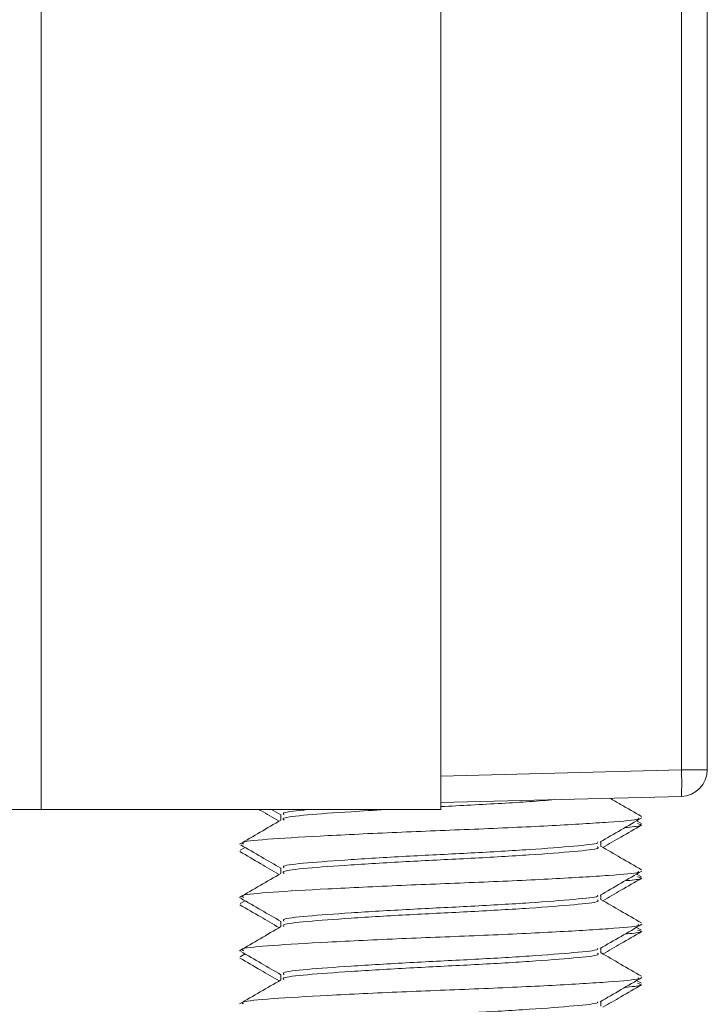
# Model space of a CAD drawing. Header units: millimetres. Extents: x 0 to 420, y 0 to 297.
# Tile 52 of 131: x 174.02 to 175.31, y 172.16 to 174.01. Entities that reach past the tile are written whole.
import ezdxf

# ---------------------------------------------------------------- set-up
doc = ezdxf.new("R2010")
doc.units = ezdxf.units.MM

msp = doc.modelspace()

# ---------------------------------------------------------------- linework, layer by layer
at = {"color": 7, "linetype": 'Continuous', "lineweight": 18}
for p, q in [((174.806, 179.9262), (174.806, 172.5262)), ((174.056, 172.5262), (174.056, 179.6762)), ((175.2573, 172.6011), (175.2573, 178.7023)), ((175.306, 178.7023), (175.306, 172.6011)), ((175.306, 172.6011), (175.2573, 172.6011)), ((175.2573, 172.5511), (174.806, 172.5393)), ((173.806, 172.5262), (174.056, 172.5262)), ((174.806, 172.5262), (174.056, 172.5262)), ((174.4886, 172.5262), (174.506, 172.5161)), ((174.506, 172.5168), (174.506, 172.5068)), ((175.1823, 172.5), (175.1734, 172.5051)), ((174.4387, 172.4552), (174.4297, 172.45)), ((175.106, 172.4568), (175.106, 172.466)), ((174.506, 172.4168), (174.506, 172.4068)), ((175.1823, 172.4), (175.1734, 172.4051)), ((175.106, 172.3568), (175.106, 172.366)), ((174.4387, 172.3552), (174.4297, 172.35)), ((174.506, 172.3168), (174.506, 172.3068)), ((175.1823, 172.3), (175.1734, 172.3051)), ((175.106, 172.2568), (175.106, 172.266)), ((174.4387, 172.2552), (174.4297, 172.25)), ((174.506, 172.2168), (174.506, 172.2068)), ((175.1823, 172.2), (175.1734, 172.2051)), ((175.106, 172.1568), (175.106, 172.166))]:
    msp.add_line(p, q, dxfattribs=at)
at = {"color": 8, "linetype": 'Continuous', "lineweight": 18}
msp.add_line((174.806, 172.5893), (175.2573, 172.6011), dxfattribs=at)
at = {"color": 7, "linetype": 'Continuous', "lineweight": 18}
for centre, radius, start, end in [((174.7787, 172.5761), 0.4793, 357.0109, 2.9891), ((175.256, 172.6011), 0.05, 271.5, 0)]:
    msp.add_arc(centre, radius, start, end, dxfattribs=at)
for points, knots in [([(174.806, 172.5319), (174.8249, 172.5328), (174.8832, 172.5358), (174.9634, 172.5403), (175.0049, 172.5437), (175.02, 172.5449)], [0, 0, 0, 0, 0.233014, 0.720226, 1, 1, 1, 1]), ([(175.1825, 172.5133), (175.1695, 172.5208), (175.1497, 172.5323), (175.13, 172.5437), (175.1233, 172.5476)], [0, 0, 0, 0, 0.659621, 1, 1, 1, 1]), ([(174.4654, 172.5262), (174.4663, 172.5257), (174.4788, 172.5185), (174.4912, 172.5112), (174.5028, 172.5045)], [0, 0, 0, 0, 0.071438, 1, 1, 1, 1]), ([(174.512, 172.5064), (174.5105, 172.5077), (174.5065, 172.5111), (174.5516, 172.5162), (174.6209, 172.5214), (174.6803, 172.5249), (174.7027, 172.5262)], [0, 0, 0, 0, 0.178454, 0.493961, 0.80947, 1, 1, 1, 1]), ([(174.512, 172.5168), (174.5106, 172.5179), (174.5067, 172.5212), (174.5363, 172.5242), (174.5561, 172.5262)], [0, 0, 0, 0, 0.335012, 1, 1, 1, 1]), ([(174.5061, 172.5064), (174.4931, 172.4989), (174.4671, 172.4838), (174.4412, 172.4688), (174.4283, 172.4613)], [0, 0, 0, 0, 0.499931, 1, 1, 1, 1]), ([(174.4356, 172.4613), (174.4337, 172.4626), (174.4286, 172.466), (174.4848, 172.4712), (174.5892, 172.4772), (174.7293, 172.484), (174.8804, 172.4897), (175.0213, 172.4962), (175.1252, 172.5027), (175.1799, 172.5071), (175.1771, 172.51), (175.1763, 172.5108)], [0, 0, 0, 0, 0.073354, 0.198651, 0.32395, 0.452532, 0.576033, 0.703501, 0.83097, 0.954473, 1, 1, 1, 1]), ([(175.105, 172.4655), (175.118, 172.473), (175.1441, 172.4881), (175.1702, 172.5033), (175.1832, 172.5108)], [0, 0, 0, 0, 0.499816, 1, 1, 1, 1]), ([(175.1102, 172.4551), (175.1214, 172.4617), (175.1457, 172.4757), (175.17, 172.4898), (175.183, 172.4973)], [0, 0, 0, 0, 0.462111, 1, 1, 1, 1]), ([(175.1515, 172.4924), (175.164, 172.4937), (175.1889, 172.4962), (175.1797, 172.4987), (175.175, 172.5)], [0, 0, 0, 0, 0.501558, 1, 1, 1, 1]), ([(174.4306, 172.4599), (174.4435, 172.4524), (174.4687, 172.4378), (174.4938, 172.4232), (174.506, 172.4161)], [0, 0, 0, 0, 0.516062, 1, 1, 1, 1]), ([(174.512, 172.4064), (174.5106, 172.4077), (174.5066, 172.4111), (174.5511, 172.4162), (174.6339, 172.4222), (174.7451, 172.429), (174.8651, 172.4347), (174.9768, 172.4412), (175.0599, 172.4477), (175.1044, 172.4524), (175.1011, 172.4557), (175.1, 172.4568)], [0, 0, 0, 0, 0.069653, 0.1928, 0.315947, 0.442329, 0.563707, 0.688991, 0.814279, 0.935658, 1, 1, 1, 1]), ([(174.512, 172.4168), (174.5108, 172.4179), (174.5072, 172.4212), (174.5512, 172.4262), (174.6339, 172.4322), (174.7451, 172.439), (174.865, 172.4447), (174.977, 172.4512), (175.0592, 172.4577), (175.1023, 172.462), (175.1004, 172.4648), (175.0999, 172.4655)], [0, 0, 0, 0, 0.06418, 0.191575, 0.318971, 0.449713, 0.575278, 0.704884, 0.834493, 0.96006, 1, 1, 1, 1]), ([(175.1825, 172.4133), (175.1695, 172.4208), (175.144, 172.4356), (175.1185, 172.4504), (175.106, 172.4576)], [0, 0, 0, 0, 0.510738, 1, 1, 1, 1]), ([(174.4289, 172.4473), (174.442, 172.4398), (174.4666, 172.4255), (174.4912, 172.4112), (174.5028, 172.4045)], [0, 0, 0, 0, 0.530159, 1, 1, 1, 1]), ([(174.5061, 172.4064), (174.4931, 172.3989), (174.4671, 172.3838), (174.4412, 172.3688), (174.4283, 172.3613)], [0, 0, 0, 0, 0.4999328, 1, 1, 1, 1]), ([(174.4356, 172.3613), (174.4337, 172.3626), (174.4286, 172.366), (174.4848, 172.3712), (174.5892, 172.3772), (174.7293, 172.384), (174.8804, 172.3897), (175.0213, 172.3962), (175.1252, 172.4027), (175.1799, 172.4071), (175.1771, 172.41), (175.1763, 172.4108)], [0, 0, 0, 0, 0.073354, 0.198651, 0.32395, 0.452532, 0.576033, 0.703501, 0.83097, 0.954473, 1, 1, 1, 1]), ([(175.105, 172.3655), (175.118, 172.373), (175.1441, 172.3881), (175.1702, 172.4033), (175.1832, 172.4108)], [0, 0, 0, 0, 0.4998197, 1, 1, 1, 1]), ([(175.1102, 172.3551), (175.1214, 172.3616), (175.1457, 172.3757), (175.17, 172.3898), (175.183, 172.3973)], [0, 0, 0, 0, 0.462111, 1, 1, 1, 1]), ([(175.1515, 172.3924), (175.164, 172.3937), (175.1889, 172.3962), (175.1797, 172.3987), (175.175, 172.4)], [0, 0, 0, 0, 0.501558, 1, 1, 1, 1]), ([(174.4306, 172.3599), (174.4435, 172.3524), (174.4687, 172.3378), (174.4938, 172.3232), (174.506, 172.3161)], [0, 0, 0, 0, 0.516062, 1, 1, 1, 1]), ([(174.512, 172.3168), (174.5108, 172.3179), (174.5072, 172.3212), (174.5512, 172.3262), (174.6339, 172.3322), (174.7451, 172.339), (174.865, 172.3447), (174.977, 172.3512), (175.0592, 172.3577), (175.1023, 172.362), (175.1004, 172.3648), (175.0999, 172.3655)], [0, 0, 0, 0, 0.06418, 0.191575, 0.318971, 0.449713, 0.575278, 0.704884, 0.834493, 0.96006, 1, 1, 1, 1]), ([(174.4289, 172.3473), (174.442, 172.3398), (174.4666, 172.3255), (174.4912, 172.3112), (174.5028, 172.3045)], [0, 0, 0, 0, 0.530159, 1, 1, 1, 1]), ([(174.512, 172.3064), (174.5106, 172.3077), (174.5066, 172.3111), (174.5511, 172.3162), (174.6339, 172.3222), (174.7451, 172.329), (174.8651, 172.3347), (174.9768, 172.3412), (175.0599, 172.3477), (175.1044, 172.3524), (175.1011, 172.3557), (175.1, 172.3568)], [0, 0, 0, 0, 0.069653, 0.1928, 0.315947, 0.442329, 0.563707, 0.688991, 0.814279, 0.935658, 1, 1, 1, 1]), ([(175.1825, 172.3133), (175.1695, 172.3208), (175.144, 172.3356), (175.1185, 172.3504), (175.106, 172.3576)], [0, 0, 0, 0, 0.510742, 1, 1, 1, 1]), ([(174.5061, 172.3064), (174.4931, 172.2989), (174.4671, 172.2838), (174.4412, 172.2688), (174.4283, 172.2613)], [0, 0, 0, 0, 0.499935, 1, 1, 1, 1]), ([(174.4356, 172.2613), (174.4337, 172.2626), (174.4286, 172.266), (174.4848, 172.2712), (174.5892, 172.2772), (174.7293, 172.284), (174.8804, 172.2897), (175.0213, 172.2962), (175.1252, 172.3027), (175.1799, 172.3071), (175.1771, 172.31), (175.1763, 172.3108)], [0, 0, 0, 0, 0.0733541, 0.1986514, 0.3239505, 0.4525317, 0.5760332, 0.7035014, 0.8309698, 0.9544729, 1, 1, 1, 1]), ([(175.105, 172.2655), (175.118, 172.273), (175.1441, 172.2881), (175.1702, 172.3033), (175.1832, 172.3108)], [0, 0, 0, 0, 0.4998197, 1, 1, 1, 1]), ([(175.1102, 172.2551), (175.1214, 172.2616), (175.1457, 172.2757), (175.17, 172.2898), (175.183, 172.2973)], [0, 0, 0, 0, 0.4621092, 1, 1, 1, 1]), ([(175.1515, 172.2924), (175.164, 172.2937), (175.1889, 172.2962), (175.1797, 172.2987), (175.175, 172.3)], [0, 0, 0, 0, 0.501558, 1, 1, 1, 1]), ([(174.4306, 172.2599), (174.4435, 172.2524), (174.4687, 172.2378), (174.4938, 172.2232), (174.506, 172.2161)], [0, 0, 0, 0, 0.5160573, 1, 1, 1, 1]), ([(174.512, 172.2064), (174.5106, 172.2077), (174.5066, 172.2111), (174.5511, 172.2162), (174.6339, 172.2222), (174.7451, 172.229), (174.8651, 172.2347), (174.9768, 172.2412), (175.0599, 172.2477), (175.1044, 172.2524), (175.1011, 172.2557), (175.1, 172.2568)], [0, 0, 0, 0, 0.069653, 0.1928, 0.315947, 0.442329, 0.563707, 0.688991, 0.814279, 0.935658, 1, 1, 1, 1]), ([(174.512, 172.2168), (174.5108, 172.2179), (174.5072, 172.2212), (174.5512, 172.2262), (174.6339, 172.2322), (174.7451, 172.239), (174.865, 172.2447), (174.977, 172.2512), (175.0592, 172.2577), (175.1023, 172.262), (175.1004, 172.2648), (175.0999, 172.2655)], [0, 0, 0, 0, 0.06418, 0.191575, 0.318971, 0.449713, 0.575278, 0.704884, 0.834493, 0.96006, 1, 1, 1, 1]), ([(175.1825, 172.2133), (175.1695, 172.2208), (175.144, 172.2356), (175.1185, 172.2504), (175.106, 172.2576)], [0, 0, 0, 0, 0.51074, 1, 1, 1, 1]), ([(174.4289, 172.2473), (174.442, 172.2398), (174.4666, 172.2255), (174.4912, 172.2112), (174.5028, 172.2045)], [0, 0, 0, 0, 0.530163, 1, 1, 1, 1]), ([(174.4356, 172.1613), (174.4337, 172.1626), (174.4286, 172.166), (174.4848, 172.1712), (174.5892, 172.1772), (174.7293, 172.184), (174.8804, 172.1897), (175.0213, 172.1962), (175.1252, 172.2027), (175.1799, 172.2071), (175.1771, 172.21), (175.1763, 172.2108)], [0, 0, 0, 0, 0.073354, 0.198651, 0.32395, 0.452532, 0.576033, 0.703501, 0.83097, 0.954473, 1, 1, 1, 1]), ([(175.105, 172.1655), (175.118, 172.173), (175.1441, 172.1881), (175.1702, 172.2033), (175.1832, 172.2108)], [0, 0, 0, 0, 0.499818, 1, 1, 1, 1]), ([(174.5061, 172.2064), (174.4931, 172.1989), (174.4671, 172.1838), (174.4412, 172.1688), (174.4283, 172.1613)], [0, 0, 0, 0, 0.499931, 1, 1, 1, 1]), ([(175.1102, 172.1551), (175.1214, 172.1617), (175.1457, 172.1757), (175.17, 172.1898), (175.183, 172.1973)], [0, 0, 0, 0, 0.462111, 1, 1, 1, 1]), ([(175.1515, 172.1924), (175.164, 172.1937), (175.1889, 172.1962), (175.1797, 172.1987), (175.175, 172.2)], [0, 0, 0, 0, 0.501558, 1, 1, 1, 1]), ([(174.512, 172.1168), (174.5108, 172.1179), (174.5072, 172.1212), (174.5512, 172.1262), (174.6339, 172.1322), (174.7451, 172.139), (174.865, 172.1447), (174.977, 172.1512), (175.0592, 172.1577), (175.1023, 172.162), (175.1004, 172.1648), (175.0999, 172.1655)], [0, 0, 0, 0, 0.06418, 0.191575, 0.318971, 0.449713, 0.575278, 0.704884, 0.834493, 0.96006, 1, 1, 1, 1])]:
    msp.add_open_spline(points, degree=3, knots=knots, dxfattribs=at)

doc.saveas('drawing.dxf')
